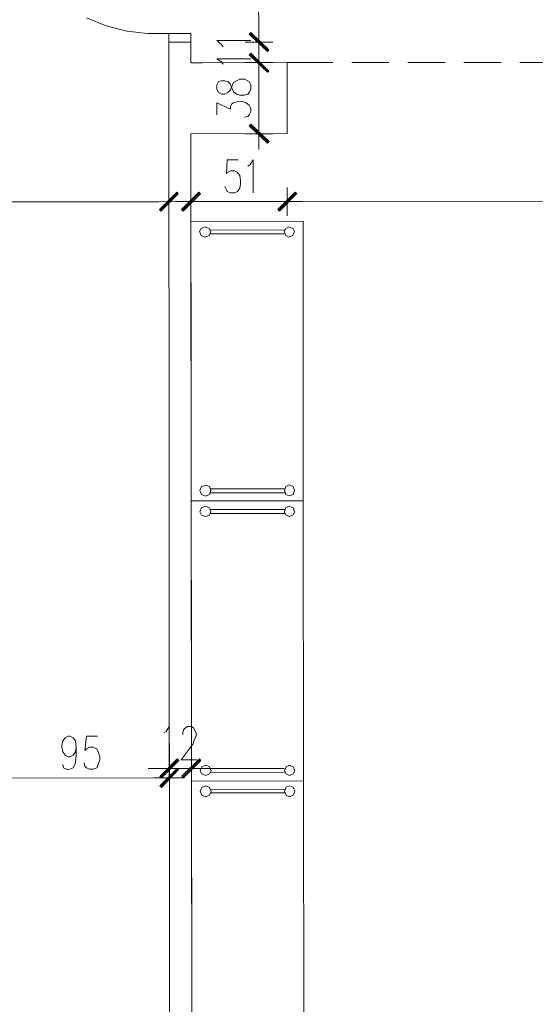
# Model space of a CAD drawing. Header units: inches. Extents: x -5850 to 5646, y 8947 to 13007.
# Tile 44 of 256: x -2944 to -2668, y 9406 to 9933. Entities that reach past the tile are written whole.
import ezdxf

# ---------------------------------------------------------------- set-up
doc = ezdxf.new("R2010")
doc.units = ezdxf.units.IN
doc.header["$MEASUREMENT"] = 0
for name, color, linetype in [('at_Entity', 7, 'Continuous'), ('at_Rect', 7, 'Continuous'), ('at_Solid', 7, 'Continuous')]:
    doc.layers.add(name, color=color, linetype=linetype)

msp = doc.modelspace()

# ---------------------------------------------------------------- hatches: boundary and pattern name
at = {"layer": 'at_Solid', "lineweight": 20}
for points in [[(-2810.48, 9916.81), (-2821.05, 9925.25), (-2820.2, 9926.09)], [(-2810.48, 9916.81), (-2821.05, 9925.25), (-2820.2, 9926.09)], [(-2811.32, 9915.96), (-2810.48, 9916.81), (-2821.05, 9925.25)], [(-2811.32, 9915.96), (-2810.48, 9916.81), (-2821.05, 9925.25)], [(-2820.19, 9915.11), (-2821.04, 9914.26), (-2810.47, 9905.4)], [(-2820.19, 9915.11), (-2821.04, 9914.26), (-2810.47, 9905.4)], [(-2821.04, 9914.26), (-2810.47, 9905.4), (-2811.31, 9904.98)], [(-2821.04, 9914.26), (-2810.47, 9905.4), (-2811.31, 9904.98)], [(-2810.44, 9867.81), (-2821, 9876.25), (-2820.16, 9877.09)], [(-2811.28, 9866.96), (-2810.44, 9867.81), (-2821, 9876.25)], [(-2859.83, 9840.73), (-2868.27, 9830.58), (-2869.12, 9831.43)], [(-2858.99, 9839.89), (-2859.83, 9840.73), (-2868.27, 9830.58)], [(-2857.29, 9831.44), (-2856.44, 9830.59), (-2848.01, 9840.74)], [(-2856.44, 9830.59), (-2848.01, 9840.74), (-2847.16, 9839.9)], [(-2796.47, 9840.78), (-2804.91, 9830.64), (-2805.76, 9831.49)], [(-2805.76, 9831.49), (-2804.91, 9830.64), (-2796.47, 9840.78)], [(-2795.63, 9839.94), (-2796.47, 9840.78), (-2804.91, 9830.64)], [(-2804.91, 9830.64), (-2796.47, 9840.78), (-2795.63, 9839.94)], [(-2859.56, 9537.45), (-2868, 9527.3), (-2868.85, 9528.15)], [(-2858.72, 9536.6), (-2859.56, 9537.45), (-2868, 9527.3)], [(-2857.02, 9528.16), (-2856.17, 9527.31), (-2847.73, 9537.46)], [(-2856.17, 9527.31), (-2847.73, 9537.46), (-2846.89, 9536.61)], [(-2859.56, 9532.38), (-2868, 9522.23), (-2868.84, 9523.08)], [(-2858.71, 9531.96), (-2859.56, 9532.38), (-2868, 9522.23)]]:
    msp.add_hatch(color=7, dxfattribs=at).paths.add_polyline_path(points)

# ---------------------------------------------------------------- linework, layer by layer
at = {"layer": 'at_Entity', "color": 7, "lineweight": 20}
for p, q in [((-2816.06, 10015.22), (-2815.98, 9926.52)), ((-2897.51, 9929.82), (-2908.07, 9934.04)), ((-2815.98, 9926.52), (-2815.98, 9932.01)), ((-2886.52, 9926.88), (-2897.51, 9929.82)), ((-2875.54, 9925.62), (-2886.52, 9926.88)), ((-2821.05, 9925.25), (-2820.2, 9926.09)), ((-2821.05, 9925.25), (-2820.2, 9926.09)), ((-2820.2, 9926.09), (-2810.48, 9916.81)), ((-2820.2, 9926.09), (-2810.48, 9916.81)), ((-2815.98, 9929.05), (-2815.97, 9912.58)), ((-2815.98, 9929.05), (-2815.97, 9912.58)), ((-2864.14, 9925.63), (-2875.54, 9925.62)), ((-2864.14, 9925.63), (-2852.31, 9925.64)), ((-2864.13, 9920.98), (-2864.14, 9925.63)), ((-2852.3, 9920.99), (-2864.13, 9920.98)), ((-2852.3, 9920.99), (-2864.13, 9920.98)), ((-2863.64, 9376.09), (-2864.13, 9920.98)), ((-2852.31, 9925.64), (-2852.3, 9920.99)), ((-2852.29, 9910.01), (-2852.3, 9920.99)), ((-2838.36, 9921.85), (-2820.2, 9921.87)), ((-2835.83, 9919.74), (-2838.36, 9921.85)), ((-2808.37, 9921.03), (-2823.16, 9921.02)), ((-2808.37, 9921.03), (-2823.16, 9921.02)), ((-2810.48, 9916.81), (-2821.05, 9925.25)), ((-2821.05, 9925.25), (-2811.32, 9915.96)), ((-2810.48, 9916.81), (-2821.05, 9925.25)), ((-2810.48, 9916.81), (-2821.05, 9925.25)), ((-2821.05, 9925.25), (-2811.32, 9915.96)), ((-2810.48, 9916.81), (-2821.05, 9925.25)), ((-2820.63, 9925.66), (-2810.9, 9916.38)), ((-2820.63, 9925.66), (-2810.9, 9916.38)), ((-2815.97, 9921.02), (-2815.96, 9910.04)), ((-2834.98, 9918.47), (-2835.83, 9919.74)), ((-2815.96, 9901.6), (-2815.97, 9918.07)), ((-2815.96, 9901.6), (-2815.97, 9918.07)), ((-2811.32, 9915.96), (-2810.48, 9916.81)), ((-2811.32, 9915.96), (-2810.48, 9916.81)), ((-2838.35, 9912.14), (-2820.19, 9912.15)), ((-2835.82, 9910.45), (-2838.35, 9912.14)), ((-2834.97, 9909.18), (-2835.82, 9910.45)), ((-2820.19, 9915.11), (-2821.04, 9914.26)), ((-2820.19, 9915.11), (-2821.04, 9914.26)), ((-2821.04, 9914.26), (-2810.47, 9905.4)), ((-2821.04, 9914.26), (-2810.47, 9905.4)), ((-2811.31, 9904.98), (-2821.04, 9914.26)), ((-2821.04, 9914.26), (-2810.47, 9905.4)), ((-2821.04, 9914.26), (-2810.47, 9905.4)), ((-2811.31, 9904.98), (-2821.04, 9914.26)), ((-2810.89, 9904.98), (-2820.62, 9914.68)), ((-2810.89, 9904.98), (-2820.62, 9914.68)), ((-2810.47, 9905.4), (-2820.19, 9915.11)), ((-2810.47, 9905.4), (-2820.19, 9915.11)), ((-2676.15, 9910.17), (-2656.3, 9910.19)), ((-2845.95, 9910.02), (-2852.29, 9910.01)), ((-2800.76, 9910.06), (-2845.95, 9910.02)), ((-2823.15, 9910.04), (-2808.36, 9910.05)), ((-2823.15, 9910.04), (-2808.36, 9910.05)), ((-2810.47, 9905.4), (-2811.31, 9904.98)), ((-2810.47, 9905.4), (-2811.31, 9904.98)), ((-2800.76, 9910.06), (-2776.26, 9910.08)), ((-2800.76, 9910.06), (-2800.72, 9872.04)), ((-2766.12, 9910.09), (-2746.27, 9910.11)), ((-2736.13, 9910.11), (-2716.28, 9910.13)), ((-2706.14, 9910.14), (-2686.29, 9910.16)), ((-2837.5, 9899.89), (-2838.34, 9898.2)), ((-2835.81, 9900.31), (-2837.5, 9899.89)), ((-2834.12, 9900.31), (-2835.81, 9900.31)), ((-2832.43, 9899.89), (-2834.12, 9900.31)), ((-2831.16, 9898.63), (-2832.43, 9899.89)), ((-2829.47, 9899.47), (-2827.78, 9900.32)), ((-2827.78, 9900.32), (-2826.09, 9901.16)), ((-2826.09, 9901.16), (-2823.56, 9901.16)), ((-2823.56, 9901.16), (-2821.87, 9900.32)), ((-2821.87, 9900.32), (-2821.02, 9899.9)), ((-2821.02, 9899.9), (-2820.18, 9898.21)), ((-2815.96, 9904.13), (-2815.95, 9898.64)), ((-2815.96, 9904.13), (-2815.93, 9877.52)), ((-2838.34, 9898.2), (-2838.34, 9895.66)), ((-2838.34, 9895.66), (-2837.5, 9893.98)), ((-2832.43, 9893.98), (-2831.16, 9895.25)), ((-2830.32, 9896.51), (-2831.16, 9898.63)), ((-2831.16, 9895.25), (-2830.32, 9897.36)), ((-2830.32, 9897.36), (-2829.47, 9899.47)), ((-2829.47, 9894.4), (-2830.32, 9896.51)), ((-2827.78, 9893.14), (-2829.47, 9894.4)), ((-2820.18, 9895.68), (-2821.02, 9893.99)), ((-2820.18, 9898.21), (-2820.18, 9895.68)), ((-2837.5, 9893.98), (-2835.81, 9893.13)), ((-2835.81, 9893.13), (-2834.11, 9893.13)), ((-2834.11, 9893.13), (-2832.43, 9893.98)), ((-2829.46, 9888.49), (-2826.93, 9889.33)), ((-2826.09, 9892.71), (-2827.78, 9893.14)), ((-2826.93, 9889.33), (-2825.24, 9889.34)), ((-2823.55, 9892.72), (-2826.09, 9892.71)), ((-2825.24, 9889.34), (-2822.7, 9888.5)), ((-2821.87, 9893.14), (-2823.55, 9892.72)), ((-2821.02, 9893.99), (-2821.87, 9893.14)), ((-2838.33, 9882.14), (-2838.33, 9888.48)), ((-2838.33, 9888.48), (-2831.15, 9885.11)), ((-2831.15, 9886.8), (-2830.31, 9888.06)), ((-2831.15, 9885.11), (-2831.15, 9886.8)), ((-2830.31, 9888.06), (-2829.46, 9888.49)), ((-2822.7, 9888.5), (-2821.01, 9887.23)), ((-2821.01, 9887.23), (-2820.17, 9885.54)), ((-2820.17, 9883.85), (-2821.01, 9882.16)), ((-2820.17, 9885.54), (-2820.17, 9883.85)), ((-2821.85, 9881.31), (-2823.54, 9880.89)), ((-2821.01, 9882.16), (-2821.85, 9881.31)), ((-2815.94, 9880.05), (-2815.92, 9863.58)), ((-2821, 9876.25), (-2820.16, 9877.09)), ((-2810.44, 9867.81), (-2821, 9876.25)), ((-2821, 9876.25), (-2811.28, 9866.96)), ((-2810.44, 9867.81), (-2821, 9876.25)), ((-2820.58, 9876.67), (-2810.86, 9867.38)), ((-2820.16, 9877.09), (-2810.44, 9867.81)), ((-2800.72, 9872.04), (-2852.26, 9871.99)), ((-2851.82, 9376.1), (-2852.26, 9871.99)), ((-2808.33, 9872.03), (-2823.11, 9872.02)), ((-2811.28, 9866.96), (-2810.44, 9867.81)), ((-2832.81, 9858.07), (-2833.23, 9850.47)), ((-2826.9, 9858.08), (-2832.81, 9858.07)), ((-2820.57, 9855.55), (-2818.88, 9858.09)), ((-2818.88, 9858.09), (-2818.86, 9840.35)), ((-2821.83, 9854.7), (-2820.57, 9855.55)), ((-2833.23, 9850.47), (-2832.81, 9851.31)), ((-2832.81, 9851.31), (-2831.12, 9852.16)), ((-2831.12, 9852.16), (-2829.01, 9852.17)), ((-2829.01, 9852.17), (-2827.32, 9851.32)), ((-2827.32, 9851.32), (-2826.05, 9849.63)), ((-2826.05, 9849.63), (-2825.63, 9847.1)), ((-2825.63, 9847.1), (-2825.63, 9845.41)), ((-2864.06, 9843.26), (-2864.05, 9828.05)), ((-2852.22, 9828.07), (-2852.23, 9843.27)), ((-2833.22, 9842.02), (-2834.07, 9843.71)), ((-2832.8, 9841.18), (-2833.22, 9842.02)), ((-2826.04, 9842.87), (-2827.31, 9841.18)), ((-2825.63, 9845.41), (-2826.04, 9842.87)), ((-2800.7, 9843.32), (-2800.68, 9828.11)), ((-2800.68, 9828.11), (-2800.7, 9843.32)), ((-2869.12, 9831.43), (-2859.83, 9840.73)), ((-2868.7, 9831.01), (-2859.41, 9840.31)), ((-2859.83, 9840.73), (-2868.27, 9830.58)), ((-2859.83, 9840.73), (-2868.27, 9830.58)), ((-2868.27, 9830.58), (-2858.99, 9839.89)), ((-2858.99, 9839.89), (-2859.83, 9840.73)), ((-2848.01, 9840.74), (-2857.29, 9831.44)), ((-2847.59, 9840.32), (-2856.87, 9831.02)), ((-2856.44, 9830.59), (-2848.01, 9840.74)), ((-2856.44, 9830.59), (-2848.01, 9840.74)), ((-2847.16, 9839.9), (-2856.44, 9830.59)), ((-2848.01, 9840.74), (-2847.16, 9839.9)), ((-2831.11, 9840.34), (-2832.8, 9841.18)), ((-2828.99, 9840.34), (-2831.11, 9840.34)), ((-2827.31, 9841.18), (-2828.99, 9840.34)), ((-2805.76, 9831.49), (-2796.47, 9840.78)), ((-2796.47, 9840.78), (-2805.76, 9831.49)), ((-2805.34, 9831.06), (-2796.05, 9840.37)), ((-2796.05, 9840.37), (-2805.34, 9831.06)), ((-2796.47, 9840.78), (-2804.91, 9830.64)), ((-2796.47, 9840.78), (-2804.91, 9830.64)), ((-2804.91, 9830.64), (-2796.47, 9840.78)), ((-2804.91, 9830.64), (-2796.47, 9840.78)), ((-2804.91, 9830.64), (-2795.63, 9839.94)), ((-2795.63, 9839.94), (-2804.91, 9830.64)), ((-2795.63, 9839.94), (-2796.47, 9840.78)), ((-2796.47, 9840.78), (-2795.63, 9839.94)), ((-3063, 9835.48), (-2869.54, 9835.65)), ((-2872.5, 9835.65), (-2856.03, 9835.66)), ((-2868.27, 9830.58), (-2869.12, 9831.43)), ((-2843.78, 9835.67), (-2860.25, 9835.66)), ((-2857.29, 9831.44), (-2856.44, 9830.59)), ((-2846.73, 9835.67), (-2806.18, 9835.71)), ((-2809.14, 9835.7), (-2792.67, 9835.72)), ((-2792.67, 9835.72), (-2809.14, 9835.7)), ((-2804.91, 9830.64), (-2805.76, 9831.49)), ((-2805.76, 9831.49), (-2804.91, 9830.64)), ((-2795.2, 9835.72), (-2507.55, 9835.97)), ((-2846.72, 9821.31), (-2847.57, 9819.62)), ((-2844.61, 9822.16), (-2846.72, 9821.31)), ((-2842.5, 9821.32), (-2844.61, 9822.16)), ((-2841.65, 9819.63), (-2842.5, 9821.32)), ((-2801.53, 9821.35), (-2802.37, 9819.66)), ((-2799.84, 9822.2), (-2801.53, 9821.35)), ((-2797.72, 9821.36), (-2799.84, 9822.2)), ((-2796.88, 9819.67), (-2797.72, 9821.36)), ((-2847.57, 9819.62), (-2846.72, 9817.51)), ((-2846.72, 9817.51), (-2844.6, 9816.67)), ((-2844.6, 9816.67), (-2842.5, 9817.51)), ((-2842.5, 9817.51), (-2841.65, 9819.63)), ((-2842.08, 9820.47), (-2802.37, 9820.5)), ((-2842.07, 9818.36), (-2802.37, 9818.4)), ((-2802.37, 9819.66), (-2801.52, 9817.55)), ((-2801.52, 9817.55), (-2799.83, 9816.71)), ((-2799.83, 9816.71), (-2797.72, 9817.55)), ((-2797.72, 9817.55), (-2796.88, 9819.67)), ((-2844.49, 9684.03), (-2846.6, 9683.18)), ((-2842.38, 9683.19), (-2844.49, 9684.03)), ((-2799.71, 9684.07), (-2801.4, 9683.22)), ((-2797.6, 9683.23), (-2799.71, 9684.07)), ((-2846.6, 9683.18), (-2847.44, 9681.08)), ((-2847.44, 9681.08), (-2846.59, 9678.96)), ((-2846.59, 9678.96), (-2844.48, 9678.12)), ((-2844.48, 9678.12), (-2842.37, 9678.97)), ((-2841.53, 9681.08), (-2842.38, 9683.19)), ((-2842.37, 9678.97), (-2841.53, 9681.08)), ((-2841.95, 9681.92), (-2802.25, 9681.96)), ((-2841.95, 9679.81), (-2802.25, 9679.85)), ((-2801.4, 9683.22), (-2802.25, 9681.12)), ((-2802.25, 9681.12), (-2801.4, 9679)), ((-2801.4, 9679), (-2799.71, 9678.16)), ((-2799.71, 9678.16), (-2797.59, 9679.01)), ((-2796.75, 9681.12), (-2797.6, 9683.23)), ((-2797.59, 9679.01), (-2796.75, 9681.12)), ((-2846.59, 9671.79), (-2847.43, 9669.67)), ((-2847.43, 9669.67), (-2846.59, 9667.98)), ((-2844.48, 9672.63), (-2846.59, 9671.79)), ((-2846.59, 9667.98), (-2844.47, 9667.14)), ((-2842.37, 9671.79), (-2844.48, 9672.63)), ((-2844.47, 9667.14), (-2842.36, 9667.99)), ((-2841.52, 9669.68), (-2842.37, 9671.79)), ((-2842.36, 9667.99), (-2841.52, 9669.68)), ((-2841.94, 9670.94), (-2802.24, 9670.98)), ((-2841.94, 9668.83), (-2802.24, 9668.86)), ((-2801.39, 9671.83), (-2802.24, 9669.71)), ((-2802.24, 9669.71), (-2801.39, 9668.02)), ((-2799.7, 9672.67), (-2801.39, 9671.83)), ((-2801.39, 9668.02), (-2799.7, 9667.18)), ((-2797.59, 9671.83), (-2799.7, 9672.67)), ((-2799.7, 9667.18), (-2797.59, 9668.03)), ((-2796.74, 9669.72), (-2797.59, 9671.83)), ((-2797.59, 9668.03), (-2796.74, 9669.72)), ((-2866.76, 9551.38), (-2865.49, 9552.23)), ((-2865.49, 9552.23), (-2863.8, 9554.77)), ((-2863.8, 9554.77), (-2863.79, 9537.02)), ((-2856.62, 9551.39), (-2856.2, 9553.08)), ((-2856.2, 9553.08), (-2855.36, 9553.93)), ((-2855.36, 9553.93), (-2854.08, 9554.77)), ((-2854.08, 9554.77), (-2851.98, 9554.78)), ((-2851.98, 9554.78), (-2850.7, 9553.93)), ((-2850.7, 9553.93), (-2850.29, 9553.08)), ((-2850.29, 9553.08), (-2849.44, 9551.39)), ((-2921.24, 9544.58), (-2920.82, 9547.11)), ((-2920.82, 9547.11), (-2919.55, 9548.8)), ((-2919.55, 9548.8), (-2917.86, 9549.65)), ((-2917.86, 9549.65), (-2917.02, 9549.65)), ((-2917.02, 9549.65), (-2915.33, 9548.8)), ((-2915.33, 9548.8), (-2914.06, 9547.11)), ((-2914.06, 9547.11), (-2913.64, 9543.74)), ((-2908.15, 9549.66), (-2908.99, 9542.05)), ((-2902.23, 9549.66), (-2908.15, 9549.66)), ((-2856.62, 9550.55), (-2856.62, 9551.39)), ((-2850.28, 9548.01), (-2851.12, 9545.48)), ((-2849.43, 9549.71), (-2850.28, 9548.01)), ((-2849.44, 9551.39), (-2849.43, 9549.71)), ((-2921.24, 9543.73), (-2921.24, 9544.58)), ((-2920.82, 9541.19), (-2921.24, 9543.73)), ((-2913.64, 9543.74), (-2914.06, 9541.2)), ((-2913.64, 9543.74), (-2913.63, 9539.51)), ((-2908.99, 9542.05), (-2908.14, 9542.89)), ((-2908.14, 9542.89), (-2906.45, 9543.74)), ((-2906.45, 9543.74), (-2904.76, 9543.74)), ((-2904.76, 9543.74), (-2902.65, 9542.9)), ((-2902.65, 9542.9), (-2901.81, 9541.21)), ((-2851.12, 9545.48), (-2857.45, 9537.03)), ((-2919.54, 9539.51), (-2920.82, 9541.19)), ((-2917.85, 9538.66), (-2919.54, 9539.51)), ((-2917.01, 9538.66), (-2917.85, 9538.66)), ((-2915.32, 9539.51), (-2917.01, 9538.66)), ((-2914.06, 9541.2), (-2915.32, 9539.51)), ((-2913.63, 9539.51), (-2914.05, 9535.29)), ((-2901.81, 9541.21), (-2900.96, 9538.68)), ((-2900.96, 9536.99), (-2901.8, 9534.46)), ((-2900.96, 9538.68), (-2900.96, 9536.99)), ((-2868.85, 9528.15), (-2859.56, 9537.45)), ((-2868.43, 9527.72), (-2859.14, 9537.03)), ((-2859.56, 9537.45), (-2868, 9527.3)), ((-2859.56, 9537.45), (-2868, 9527.3)), ((-2868, 9527.3), (-2858.72, 9536.6)), ((-2863.79, 9539.98), (-2863.78, 9524.77)), ((-2858.72, 9536.6), (-2859.56, 9537.45)), ((-2857.45, 9537.03), (-2849, 9537.03)), ((-2847.73, 9537.46), (-2857.02, 9528.16)), ((-2847.32, 9537.04), (-2856.6, 9527.73)), ((-2856.17, 9527.31), (-2847.73, 9537.46)), ((-2856.17, 9527.31), (-2847.73, 9537.46)), ((-2846.89, 9536.61), (-2856.17, 9527.31)), ((-2851.95, 9524.78), (-2851.96, 9539.99)), ((-2847.73, 9537.46), (-2846.89, 9536.61)), ((-2920.39, 9532.74), (-2920.81, 9534.44)), ((-2918.27, 9531.9), (-2920.39, 9532.74)), ((-2917.01, 9531.91), (-2918.27, 9531.9)), ((-2915.32, 9532.75), (-2917.01, 9531.91)), ((-2914.05, 9535.29), (-2915.32, 9532.75)), ((-2908.98, 9533.6), (-2909.4, 9535.29)), ((-2908.13, 9532.76), (-2908.98, 9533.6)), ((-2906.44, 9531.91), (-2908.13, 9532.76)), ((-2904.75, 9531.92), (-2906.44, 9531.91)), ((-2902.64, 9532.76), (-2904.75, 9531.92)), ((-2901.8, 9534.46), (-2902.64, 9532.76)), ((-2869.27, 9532.37), (-2875.19, 9532.37)), ((-2872.23, 9532.37), (-2855.75, 9532.38)), ((-2868.84, 9523.08), (-2859.56, 9532.38)), ((-2868.42, 9522.65), (-2859.13, 9531.96)), ((-2859.56, 9532.38), (-2868, 9522.23)), ((-2859.56, 9532.38), (-2868, 9522.23)), ((-2868, 9522.23), (-2858.71, 9531.96)), ((-2863.79, 9534.91), (-2863.77, 9520.13)), ((-2863.78, 9532.38), (-2851.96, 9532.39)), ((-2843.51, 9532.39), (-2859.98, 9532.38)), ((-2858.71, 9531.96), (-2859.56, 9532.38)), ((-2846.46, 9533.23), (-2847.31, 9531.12)), ((-2847.31, 9531.12), (-2846.46, 9529.44)), ((-2844.35, 9534.08), (-2846.46, 9533.23)), ((-2846.46, 9532.39), (-2840.55, 9532.4)), ((-2842.24, 9533.24), (-2844.35, 9534.08)), ((-2841.39, 9531.13), (-2842.24, 9533.24)), ((-2842.24, 9529.44), (-2841.39, 9531.13)), ((-2841.82, 9532.4), (-2802.11, 9532.43)), ((-2801.27, 9533.27), (-2802.11, 9531.16)), ((-2802.11, 9531.16), (-2801.26, 9529.48)), ((-2799.58, 9534.12), (-2801.27, 9533.27)), ((-2797.46, 9533.28), (-2799.58, 9534.12)), ((-2796.62, 9531.17), (-2797.46, 9533.28)), ((-2797.46, 9529.48), (-2796.62, 9531.17)), ((-2952.9, 9527.23), (-2869.27, 9527.3)), ((-2872.23, 9527.3), (-2855.75, 9527.31)), ((-2868, 9527.3), (-2868.85, 9528.15)), ((-2857.02, 9528.16), (-2856.17, 9527.31)), ((-2846.46, 9529.44), (-2844.35, 9528.59)), ((-2844.35, 9528.59), (-2842.24, 9529.44)), ((-2841.82, 9530.28), (-2802.11, 9530.32)), ((-2801.26, 9529.48), (-2799.57, 9528.63)), ((-2799.57, 9528.63), (-2797.46, 9529.48)), ((-2868, 9522.23), (-2868.84, 9523.08)), ((-2846.45, 9522.25), (-2847.3, 9520.14)), ((-2844.34, 9523.1), (-2846.45, 9522.25)), ((-2842.23, 9522.26), (-2844.34, 9523.1)), ((-2841.38, 9520.15), (-2842.23, 9522.26)), ((-2841.81, 9520.99), (-2802.1, 9521.02)), ((-2801.26, 9522.29), (-2802.1, 9520.18)), ((-2799.57, 9523.14), (-2801.26, 9522.29)), ((-2797.45, 9522.3), (-2799.57, 9523.14)), ((-2796.61, 9520.19), (-2797.45, 9522.3)), ((-2847.3, 9520.14), (-2846.45, 9518.03)), ((-2846.45, 9518.03), (-2844.34, 9517.19)), ((-2844.34, 9517.19), (-2842.23, 9518.03)), ((-2842.23, 9518.03), (-2841.38, 9520.15)), ((-2841.81, 9519.3), (-2802.1, 9519.34)), ((-2802.1, 9520.18), (-2801.25, 9518.07)), ((-2801.25, 9518.07), (-2799.56, 9517.23)), ((-2799.56, 9517.23), (-2797.45, 9518.07)), ((-2797.45, 9518.07), (-2796.61, 9520.19))]:
    msp.add_line(p, q, dxfattribs=at)
at = {"layer": 'at_Rect', "color": 7, "lineweight": 20}
for p, q in [((-2852.22, 9825.11), (-2792.24, 9825.16)), ((-2852.22, 9825.11), (-2852.09, 9675.58)), ((-2792.1, 9675.63), (-2792.24, 9825.16)), ((-2852.09, 9675.58), (-2792.1, 9675.63)), ((-2792.1, 9675.63), (-2852.09, 9675.58)), ((-2852.09, 9675.58), (-2851.95, 9525.63)), ((-2791.97, 9525.68), (-2792.1, 9675.63)), ((-2791.97, 9525.68), (-2851.95, 9525.63)), ((-2851.95, 9525.63), (-2791.97, 9525.68)), ((-2851.95, 9525.63), (-2851.82, 9381.17)), ((-2791.84, 9381.22), (-2791.97, 9525.68))]:
    msp.add_line(p, q, dxfattribs=at)

doc.saveas('drawing.dxf')
